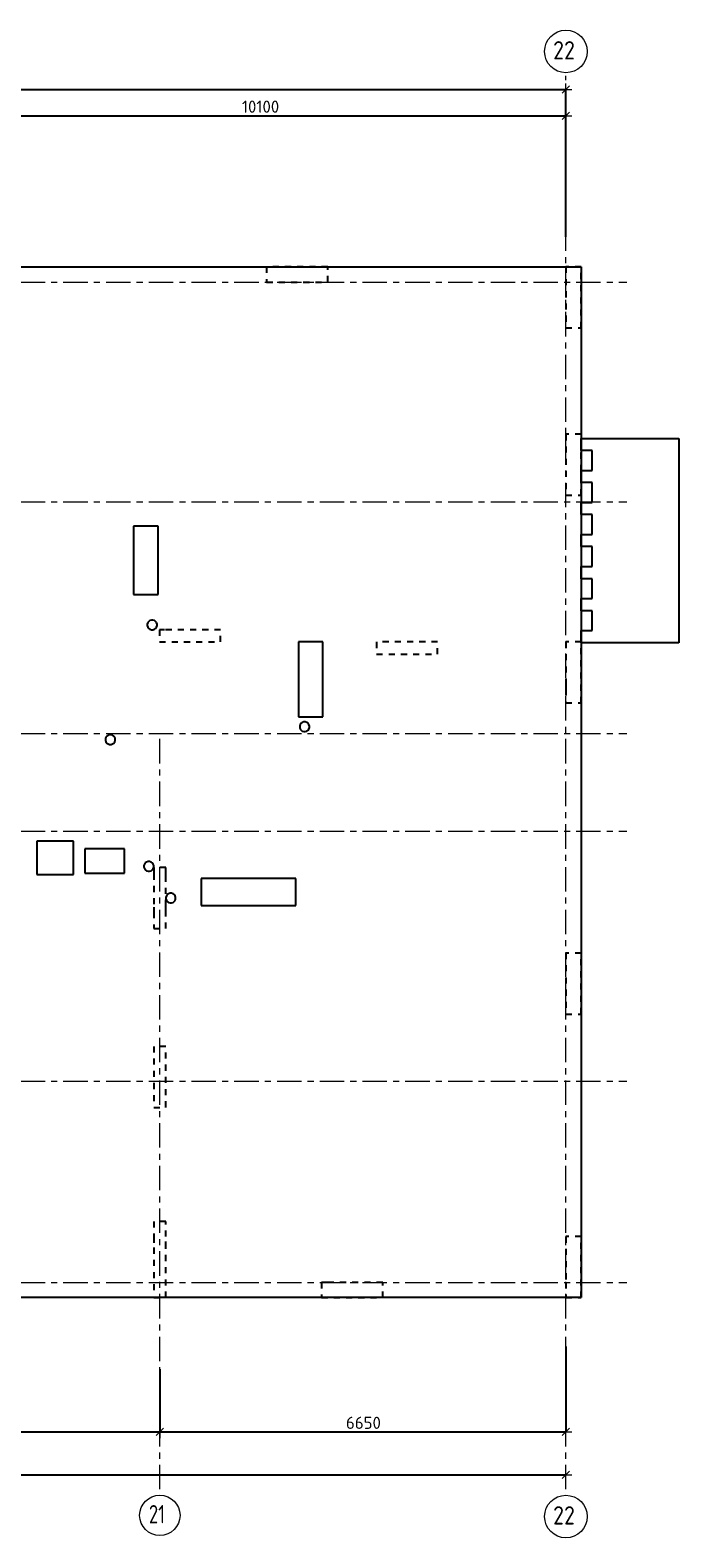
# Model space of a CAD drawing. Header units: metres. Extents: x -38 to 97, y -15 to 21.
# Tile 9 of 184: x 53 to 63, y -4 to 21. Entities that reach past the tile are written whole.
import ezdxf

# ---------------------------------------------------------------- set-up
doc = ezdxf.new("R2010")
doc.units = ezdxf.units.M
doc.header["$PDMODE"] = 65
for name, pattern in [('______11', [0.5, 0.4, -0.05, 0, -0.05]), ('______2', [0.0405, 0.03, -0.0105]), ('______5', [1.1, 0.8, -0.1, 0.1, -0.1])]:
    doc.linetypes.add(name, pattern=pattern)
for name, color, linetype, lineweight in [('XR$1$Осевая линия (1)', 7, '______5', 13), ('XR$1$Размерная линия (1)', 7, 'Continuous', 13), ('XR$5$Перекрытие (1)', 7, 'Continuous', 35)]:
    doc.layers.add(name, color=color, linetype=linetype, lineweight=lineweight)
doc.layers.add('XR$7$Стена_ бетон несущ.', color=7, linetype='Continuous', lineweight=70, true_color=0xb4b496)
doc.styles.add('ISOCPEUR', font='txt')
doc.dimstyles.new('DIMSTYLE_3', dxfattribs={"dimtxt": 0.2, "dimasz": 0.2, "dimexe": 0, "dimexo": 0, "dimgap": 0.1, "dimtad": 2, "dimdec": 0, "dimlfac": 1000, "dimrnd": 5, "dimzin": 12, "dimdsep": 46, "dimtxsty": 'ISOCPEUR', "dimblk1": 'ALL_ML_STRICH', "dimblk2": 'ALL_ML_STRICH', "dimsah": 1, "dimcen": 0, "dimclrd": 7, "dimclre": 256, "dimclrt": 7, "dimadec": 0, "dimazin": 0, "dimtfac": 1, "dimtdec": 0, "dimtix": 1, "dimtmove": 2, "dimatfit": 3, "dimfxl": 0, "dimtzin": 0, "dimlwd": 0, "dimlwe": -3, "dimarcsym": 0})

# ---------------------------------------------------------------- blocks, each defined once
blk = doc.blocks.new('ALL_ML_STRICH')
at = {"color": 0, "linetype": 'ByBlock', "lineweight": -2}
for p, q in [((-1, 0), (0.5, 0)), ((-0.3, -0.3), (0.3, 0.3)), ((0, -0.5), (0, 0.5))]:
    blk.add_line(p, q, dxfattribs=at)
blk = doc.blocks.new('*D10')
at = {"layer": 'DEFPOINTS', "color": 7, "linetype": 'Continuous', "lineweight": 13, "transparency": 33554687}
for p in [(0.5, 19.557), (0.5, 19.377), (61.6, 17.12)]:
    blk.add_point(p, dxfattribs=at)
at = {"layer": 'XR$1$Размерная линия (1)', "color": 9, "linetype": 'Continuous', "lineweight": -2, "true_color": 0xc7c7c7, "transparency": 33554687}
for p, q in [((0.5, 19.357), (0.5, 19.557)), ((61.6, 17.14), (61.6, 19.557))]:
    blk.add_line(p, q, dxfattribs=at)
at = {"layer": 'XR$1$Размерная линия (1)', "color": 7, "linetype": 'Continuous', "lineweight": -2, "transparency": 33554687}
blk.add_line((0.5, 19.557), (61.6, 19.557), dxfattribs=at)
at = {"layer": 'XR$1$Размерная линия (1)', "color": 7, "linetype": 'Continuous', "lineweight": 13, "transparency": 33554687, "xscale": 0.2, "yscale": 0.2, "zscale": 0.2, "rotation": 180}
blk.add_blockref('ALL_ML_STRICH', (0.5, 19.557), dxfattribs=at)
at = {"layer": 'XR$1$Размерная линия (1)', "color": 7, "linetype": 'Continuous', "lineweight": 13, "transparency": 33554687, "xscale": 0.2, "yscale": 0.2, "zscale": 0.2}
blk.add_blockref('ALL_ML_STRICH', (61.6, 19.557), dxfattribs=at)
at = {"layer": 'XR$1$Размерная линия (1)', "color": 7, "linetype": 'Continuous', "lineweight": 13, "transparency": 33554687, "insert": (31.1, 19.707), "char_height": 0.2, "width": 1, "attachment_point": 5, "style": 'ISOCPEUR'}
blk.add_mtext('\\A1;{61100}', dxfattribs=at)
blk = doc.blocks.new('*D11')
at = {"layer": 'DEFPOINTS', "color": 7, "linetype": 'Continuous', "lineweight": 13, "transparency": 33554687}
for p in [(0.5, -3.103), (0.5, -3.156), (61.6, -3.14)]:
    blk.add_point(p, dxfattribs=at)
at = {"layer": 'XR$1$Размерная линия (1)', "color": 9, "linetype": 'Continuous', "lineweight": -2, "true_color": 0xc7c7c7, "transparency": 33554687}
for p, q in [((0.5, -3.123), (0.5, -3.156)), ((61.6, -3.156), (61.6, -3.156))]:
    blk.add_line(p, q, dxfattribs=at)
at = {"layer": 'XR$1$Размерная линия (1)', "color": 7, "linetype": 'Continuous', "lineweight": -2, "transparency": 33554687}
blk.add_line((0.5, -3.156), (61.6, -3.156), dxfattribs=at)
at = {"layer": 'XR$1$Размерная линия (1)', "color": 7, "linetype": 'Continuous', "lineweight": 13, "transparency": 33554687, "xscale": 0.2, "yscale": 0.2, "zscale": 0.2, "rotation": 180}
blk.add_blockref('ALL_ML_STRICH', (0.5, -3.156), dxfattribs=at)
at = {"layer": 'XR$1$Размерная линия (1)', "color": 7, "linetype": 'Continuous', "lineweight": 13, "transparency": 33554687, "xscale": 0.2, "yscale": 0.2, "zscale": 0.2}
blk.add_blockref('ALL_ML_STRICH', (61.6, -3.156), dxfattribs=at)
at = {"layer": 'XR$1$Размерная линия (1)', "color": 7, "linetype": 'Continuous', "lineweight": 13, "transparency": 33554687, "insert": (31.1, -3.006), "char_height": 0.2, "width": 1, "attachment_point": 5, "style": 'ISOCPEUR'}
blk.add_mtext('\\A1;{61100}', dxfattribs=at)
blk = doc.blocks.new('*D23')
at = {"layer": 'DEFPOINTS', "color": 7, "linetype": 'Continuous', "lineweight": 13, "transparency": 33554687}
for p in [(54.95, -1.403), (48.15, -1.606), (48.15, -2.452)]:
    blk.add_point(p, dxfattribs=at)
at = {"layer": 'XR$1$Размерная линия (1)', "color": 9, "linetype": 'Continuous', "lineweight": -2, "true_color": 0xc7c7c7, "transparency": 33554687}
for p, q in [((54.95, -1.423), (54.95, -2.452)), ((48.15, -1.626), (48.15, -2.452))]:
    blk.add_line(p, q, dxfattribs=at)
at = {"layer": 'XR$1$Размерная линия (1)', "color": 7, "linetype": 'Continuous', "lineweight": -2, "transparency": 33554687}
blk.add_line((48.15, -2.452), (54.95, -2.452), dxfattribs=at)
at = {"layer": 'XR$1$Размерная линия (1)', "color": 7, "linetype": 'Continuous', "lineweight": 13, "transparency": 33554687, "xscale": 0.2, "yscale": 0.2, "zscale": 0.2, "rotation": 180}
blk.add_blockref('ALL_ML_STRICH', (48.15, -2.452), dxfattribs=at)
at = {"layer": 'XR$1$Размерная линия (1)', "color": 7, "linetype": 'Continuous', "lineweight": 13, "transparency": 33554687, "xscale": 0.2, "yscale": 0.2, "zscale": 0.2}
blk.add_blockref('ALL_ML_STRICH', (54.95, -2.452), dxfattribs=at)
at = {"layer": 'XR$1$Размерная линия (1)', "color": 7, "linetype": 'Continuous', "lineweight": 13, "transparency": 33554687, "insert": (51.56, -2.302), "char_height": 0.2, "width": 0.8, "attachment_point": 5, "style": 'ISOCPEUR'}
blk.add_mtext('\\A1;{6800}', dxfattribs=at)
blk = doc.blocks.new('*D24')
at = {"layer": 'DEFPOINTS', "color": 7, "linetype": 'Continuous', "lineweight": 13, "transparency": 33554687}
for p in [(61.6, -1.033), (54.95, -1.403), (54.95, -2.452)]:
    blk.add_point(p, dxfattribs=at)
at = {"layer": 'XR$1$Размерная линия (1)', "color": 9, "linetype": 'Continuous', "lineweight": -2, "true_color": 0xc7c7c7, "transparency": 33554687}
for p, q in [((61.6, -1.053), (61.6, -2.452)), ((54.95, -1.423), (54.95, -2.452))]:
    blk.add_line(p, q, dxfattribs=at)
at = {"layer": 'XR$1$Размерная линия (1)', "color": 7, "linetype": 'Continuous', "lineweight": -2, "transparency": 33554687}
blk.add_line((54.95, -2.452), (61.6, -2.452), dxfattribs=at)
at = {"layer": 'XR$1$Размерная линия (1)', "color": 7, "linetype": 'Continuous', "lineweight": 13, "transparency": 33554687, "xscale": 0.2, "yscale": 0.2, "zscale": 0.2, "rotation": 180}
blk.add_blockref('ALL_ML_STRICH', (54.95, -2.452), dxfattribs=at)
at = {"layer": 'XR$1$Размерная линия (1)', "color": 7, "linetype": 'Continuous', "lineweight": 13, "transparency": 33554687, "xscale": 0.2, "yscale": 0.2, "zscale": 0.2}
blk.add_blockref('ALL_ML_STRICH', (61.6, -2.452), dxfattribs=at)
at = {"layer": 'XR$1$Размерная линия (1)', "color": 7, "linetype": 'Continuous', "lineweight": 13, "transparency": 33554687, "insert": (58.285, -2.302), "char_height": 0.2, "width": 0.8, "attachment_point": 5, "style": 'ISOCPEUR'}
blk.add_mtext('\\A1;{6650}', dxfattribs=at)
blk = doc.blocks.new('*D37')
at = {"layer": 'DEFPOINTS', "color": 7, "linetype": 'Continuous', "lineweight": 13, "transparency": 33554687}
for p in [(51.5, 19.126), (51.5, 17.39), (61.6, 17.491)]:
    blk.add_point(p, dxfattribs=at)
at = {"layer": 'XR$1$Размерная линия (1)', "color": 9, "linetype": 'Continuous', "lineweight": -2, "true_color": 0xc7c7c7, "transparency": 33554687}
for p, q in [((51.5, 17.41), (51.5, 19.126)), ((61.6, 17.511), (61.6, 19.126))]:
    blk.add_line(p, q, dxfattribs=at)
at = {"layer": 'XR$1$Размерная линия (1)', "color": 7, "linetype": 'Continuous', "lineweight": -2, "transparency": 33554687}
blk.add_line((51.5, 19.126), (61.6, 19.126), dxfattribs=at)
at = {"layer": 'XR$1$Размерная линия (1)', "color": 7, "linetype": 'Continuous', "lineweight": 13, "transparency": 33554687, "xscale": 0.2, "yscale": 0.2, "zscale": 0.2, "rotation": 180}
blk.add_blockref('ALL_ML_STRICH', (51.5, 19.126), dxfattribs=at)
at = {"layer": 'XR$1$Размерная линия (1)', "color": 7, "linetype": 'Continuous', "lineweight": 13, "transparency": 33554687, "xscale": 0.2, "yscale": 0.2, "zscale": 0.2}
blk.add_blockref('ALL_ML_STRICH', (61.6, 19.126), dxfattribs=at)
at = {"layer": 'XR$1$Размерная линия (1)', "color": 7, "linetype": 'Continuous', "lineweight": 13, "transparency": 33554687, "insert": (56.6, 19.276), "char_height": 0.2, "width": 1, "attachment_point": 5, "style": 'ISOCPEUR'}
blk.add_mtext('\\A1;{10100}', dxfattribs=at)

msp = doc.modelspace()

# ---------------------------------------------------------------- linework, layer by layer
at = {"layer": 'XR$1$Осевая линия (1)', "color": 253, "linetype": '______11', "lineweight": 13, "true_color": 0xa0a0a0, "transparency": 33554687}
for p, q in [((61.6, -3.39), (61.6, 19.78)), ((-2.63, 16.4), (62.6, 16.4)), ((-2.63, 12.8), (62.6, 12.8)), ((-2.63, 9), (62.6, 9)), ((54.95, -3.39), (54.95, 8.98)), ((-2.63, 7.4), (62.6, 7.4)), ((-2.63, 3.3), (62.6, 3.3)), ((-2.63, 0), (62.6, 0))]:
    msp.add_line(p, q, dxfattribs=at)
at = {"layer": 'XR$1$Осевая линия (1)', "color": 7, "linetype": 'Continuous', "lineweight": 13, "transparency": 33554687}
for centre, radius in [((61.6018, 20.1812), 0.3493), ((54.9504, -3.8199), 0.3304), ((61.6018, -3.8388), 0.3493)]:
    msp.add_circle(centre, radius, dxfattribs=at)
at = {"layer": 'XR$5$Перекрытие (1)', "color": 7, "linetype": 'Continuous', "lineweight": 25, "transparency": 33554687}
for p, q in [((51.6, 16.6502), (61.85, 16.6502)), ((61.85, 16.6502), (61.85, -0.2498)), ((61.8502, 13.6374), (61.8502, 13.8374)), ((61.8502, 13.8374), (62.0302, 13.8374)), ((62.0302, 13.6374), (61.8502, 13.6374)), ((62.03, 13.3124), (62.03, 13.6374)), ((62.0302, 13.8374), (63.45, 13.8374)), ((63.45, 13.8374), (63.45, 10.4874)), ((61.8502, 13.1124), (61.8502, 13.3124)), ((61.8502, 13.3124), (62.0302, 13.3124)), ((62.0302, 13.1124), (61.8502, 13.1124)), ((62.03, 12.7874), (62.03, 13.1124)), ((61.8502, 12.5874), (61.8502, 12.7874)), ((61.8502, 12.7874), (62.0302, 12.7874)), ((54.5208, 12.4004), (54.5206, 11.2804)), ((54.9208, 12.4003), (54.5208, 12.4004)), ((54.9206, 11.2803), (54.9208, 12.4003)), ((62.0302, 12.5874), (61.8502, 12.5874)), ((62.03, 12.2624), (62.03, 12.5874)), ((61.8502, 12.0624), (61.8502, 12.2624)), ((61.8502, 12.2624), (62.0302, 12.2624)), ((62.0302, 12.0624), (61.8502, 12.0624)), ((62.03, 11.7374), (62.03, 12.0624)), ((61.8502, 11.5374), (61.8502, 11.7374)), ((61.8502, 11.7374), (62.0302, 11.7374)), ((62.0302, 11.5374), (61.8502, 11.5374)), ((62.03, 11.2124), (62.03, 11.5374)), ((54.5206, 11.2804), (54.9206, 11.2803)), ((61.8502, 11.0124), (61.8502, 11.2124)), ((61.8502, 11.2124), (62.0302, 11.2124)), ((62.0302, 11.0124), (61.8502, 11.0124)), ((62.03, 10.6874), (62.03, 11.0124)), ((54.7532, 10.8169), (54.7454, 10.7929)), ((54.7454, 10.7929), (54.7454, 10.7676)), ((54.7454, 10.7676), (54.7532, 10.7436)), ((54.768, 10.8373), (54.7532, 10.8169)), ((54.7532, 10.7436), (54.768, 10.7232)), ((54.7884, 10.8521), (54.768, 10.8373)), ((54.768, 10.7232), (54.7884, 10.7084)), ((54.8124, 10.8599), (54.7884, 10.8521)), ((54.7884, 10.7084), (54.8124, 10.7006)), ((54.8377, 10.8599), (54.8124, 10.8599)), ((54.8124, 10.7006), (54.8377, 10.7006)), ((54.8617, 10.8521), (54.8377, 10.8599)), ((54.8377, 10.7006), (54.8617, 10.7084)), ((54.8821, 10.8373), (54.8617, 10.8521)), ((54.8617, 10.7084), (54.8821, 10.7232)), ((54.8969, 10.8169), (54.8821, 10.8373)), ((54.8821, 10.7232), (54.8969, 10.7436)), ((54.9047, 10.7929), (54.8969, 10.8169)), ((54.8969, 10.7436), (54.9047, 10.7676)), ((54.9047, 10.7676), (54.9047, 10.7929)), ((61.8502, 10.4874), (61.8502, 10.6874)), ((61.8502, 10.6874), (62.0302, 10.6874)), ((57.2198, 10.5002), (57.22, 9.2702)), ((57.6198, 10.5002), (57.2198, 10.5002)), ((57.62, 9.2702), (57.6198, 10.5002)), ((62.0302, 10.4874), (61.8502, 10.4874)), ((63.45, 10.4874), (62.0302, 10.4874)), ((57.22, 9.2702), (57.62, 9.2702)), ((57.2635, 9.1663), (57.2486, 9.1459)), ((57.2839, 9.1811), (57.2635, 9.1663)), ((57.3079, 9.1889), (57.2839, 9.1811)), ((57.3331, 9.1889), (57.3079, 9.1889)), ((57.3571, 9.1811), (57.3331, 9.1889)), ((57.3775, 9.1663), (57.3571, 9.1811)), ((57.3924, 9.1459), (57.3775, 9.1663)), ((54.0681, 8.9369), (54.0603, 8.9129)), ((54.0603, 8.9129), (54.0603, 8.8876)), ((54.083, 8.9573), (54.0681, 8.9369)), ((54.1034, 8.9721), (54.083, 8.9573)), ((54.1274, 8.9799), (54.1034, 8.9721)), ((54.1526, 8.9799), (54.1274, 8.9799)), ((54.1766, 8.9721), (54.1526, 8.9799)), ((54.197, 8.9573), (54.1766, 8.9721)), ((54.2119, 8.9369), (54.197, 8.9573)), ((54.2197, 8.9129), (54.2119, 8.9369)), ((54.2197, 8.8876), (54.2197, 8.9129)), ((57.2486, 9.1459), (57.2408, 9.1219)), ((57.2408, 9.1219), (57.2408, 9.0966)), ((57.2408, 9.0966), (57.2486, 9.0726)), ((57.2486, 9.0726), (57.2635, 9.0522)), ((57.2635, 9.0522), (57.2839, 9.0374)), ((57.2839, 9.0374), (57.3079, 9.0296)), ((57.3079, 9.0296), (57.3331, 9.0296)), ((57.3331, 9.0296), (57.3571, 9.0374)), ((57.3571, 9.0374), (57.3775, 9.0522)), ((57.3775, 9.0522), (57.3924, 9.0726)), ((57.4002, 9.1219), (57.3924, 9.1459)), ((57.3924, 9.0726), (57.4002, 9.0966)), ((57.4002, 9.0966), (57.4002, 9.1219)), ((54.0603, 8.8876), (54.0681, 8.8636)), ((54.0681, 8.8636), (54.083, 8.8432)), ((54.083, 8.8432), (54.1034, 8.8284)), ((54.1034, 8.8284), (54.1274, 8.8206)), ((54.1274, 8.8206), (54.1526, 8.8206)), ((54.1526, 8.8206), (54.1766, 8.8284)), ((54.1766, 8.8284), (54.197, 8.8432)), ((54.197, 8.8432), (54.2119, 8.8636)), ((54.2119, 8.8636), (54.2197, 8.8876)), ((53.5345, 7.2352), (52.9345, 7.2351)), ((52.9345, 7.2351), (52.9346, 6.6851)), ((53.5346, 6.6852), (53.5345, 7.2352)), ((54.37, 7.1072), (53.72, 7.1071)), ((53.72, 7.1071), (53.7201, 6.7071)), ((54.3701, 6.7072), (54.37, 7.1072)), ((52.9346, 6.6851), (53.5346, 6.6852)), ((53.7201, 6.7071), (54.3701, 6.7072)), ((54.6981, 6.8569), (54.6903, 6.8329)), ((54.6903, 6.8329), (54.6903, 6.8076)), ((54.6903, 6.8076), (54.6981, 6.7836)), ((54.713, 6.8773), (54.6981, 6.8569)), ((54.6981, 6.7836), (54.713, 6.7632)), ((54.7334, 6.8921), (54.713, 6.8773)), ((54.713, 6.7632), (54.7334, 6.7484)), ((54.7574, 6.8999), (54.7334, 6.8921)), ((54.7334, 6.7484), (54.7574, 6.7406)), ((54.7826, 6.8999), (54.7574, 6.8999)), ((54.7574, 6.7406), (54.7826, 6.7406)), ((54.8066, 6.8921), (54.7826, 6.8999)), ((54.7826, 6.7406), (54.8066, 6.7484)), ((54.827, 6.8773), (54.8066, 6.8921)), ((54.8066, 6.7484), (54.827, 6.7632)), ((54.8419, 6.8569), (54.827, 6.8773)), ((54.827, 6.7632), (54.8419, 6.7836)), ((54.8497, 6.8329), (54.8419, 6.8569)), ((54.8419, 6.7836), (54.8497, 6.8076)), ((54.8497, 6.8076), (54.8497, 6.8329)), ((57.1796, 6.6203), (55.6296, 6.62)), ((55.6296, 6.62), (55.6297, 6.18)), ((57.1797, 6.1803), (57.1796, 6.6203)), ((55.0581, 6.3369), (55.0503, 6.3129)), ((55.0503, 6.3129), (55.0503, 6.2877)), ((55.0503, 6.2877), (55.0581, 6.2637)), ((55.073, 6.3573), (55.0581, 6.3369)), ((55.0581, 6.2637), (55.073, 6.2432)), ((55.0934, 6.3721), (55.073, 6.3573)), ((55.073, 6.2432), (55.0934, 6.2284)), ((55.1174, 6.3799), (55.0934, 6.3721)), ((55.0934, 6.2284), (55.1174, 6.2206)), ((55.1426, 6.3799), (55.1174, 6.3799)), ((55.1174, 6.2206), (55.1426, 6.2206)), ((55.1666, 6.3721), (55.1426, 6.3799)), ((55.1426, 6.2206), (55.1666, 6.2284)), ((55.187, 6.3573), (55.1666, 6.3721)), ((55.1666, 6.2284), (55.187, 6.2432)), ((55.2019, 6.3369), (55.187, 6.3573)), ((55.187, 6.2432), (55.2019, 6.2637)), ((55.2097, 6.3129), (55.2019, 6.3369)), ((55.2019, 6.2637), (55.2097, 6.2877)), ((55.2097, 6.2877), (55.2097, 6.3129)), ((55.6297, 6.18), (57.1797, 6.1803)), ((61.85, -0.2498), (32.725, -0.2498))]:
    msp.add_line(p, q, dxfattribs=at)
at = {"layer": 'XR$7$Стена_ бетон несущ.', "color": 253, "linetype": '______2', "lineweight": -3, "true_color": 0xa0a0a0, "transparency": 33554687}
for p, q in [((61.6, 13.9049), (61.6, 12.9049)), ((61.85, 13.9049), (61.6, 13.9049)), ((61.85, 12.9049), (61.85, 13.9049)), ((61.6, 12.9049), (61.85, 12.9049)), ((55.025, 10.7), (54.945, 10.7)), ((54.945, 10.7), (54.945, 10.5)), ((55.945, 10.7), (55.025, 10.7)), ((55.945, 10.5), (55.945, 10.7)), ((54.945, 10.5), (55.945, 10.5)), ((59.4996, 10.5), (58.4996, 10.5)), ((58.4996, 10.5), (58.4996, 10.3)), ((59.4996, 10.3), (59.4996, 10.5)), ((61.6, 10.5), (61.6, 10.3)), ((61.85, 10.5), (61.6, 10.5)), ((61.85, 9.5), (61.85, 10.5)), ((58.4996, 10.3), (59.4996, 10.3)), ((61.6, 10.3), (61.6, 9.8)), ((61.6, 9.8), (61.6, 9.72)), ((61.6, 9.72), (61.6, 9.5)), ((61.6, 9.5), (61.85, 9.5)), ((55.05, 6.8), (54.85, 6.8)), ((54.85, 6.8), (54.85, 6.7)), ((54.85, 6.7), (54.85, 6.5)), ((55.05, 6.6999), (55.05, 6.8)), ((55.05, 6.6199), (55.05, 6.6999)), ((54.85, 6.5), (54.85, 6.15)), ((55.05, 6.1699), (55.05, 6.6199)), ((54.85, 6.15), (54.85, 6.07)), ((54.85, 6.07), (54.85, 5.8)), ((55.05, 6.0899), (55.05, 6.1699)), ((55.05, 5.8), (55.05, 6.0899)), ((54.85, 5.8), (55.05, 5.8)), ((61.6, 5.4), (61.6, 4.4)), ((61.85, 5.4), (61.6, 5.4)), ((61.85, 4.4), (61.85, 5.4)), ((61.6, 4.4), (61.85, 4.4)), ((55.05, 3.87), (54.85, 3.87)), ((54.85, 3.87), (54.85, 2.87)), ((55.05, 2.87), (55.05, 3.87)), ((54.85, 2.87), (55.05, 2.87)), ((55.05, 1), (54.85, 1)), ((54.85, 1), (54.85, 0.75)), ((55.05, 0.75), (55.05, 1)), ((54.85, 0.75), (54.85, 0.57)), ((55.05, 0.57), (55.05, 0.75)), ((61.6, 0.75), (61.6, 0)), ((61.85, 0.75), (61.6, 0.75)), ((61.85, -0.25), (61.85, 0.75)), ((54.85, 0.57), (54.85, -0.25)), ((55.05, -0.25), (55.05, 0.57)), ((57.7002, 0), (57.6, 0)), ((57.6, 0), (57.6, -0.25)), ((58.6002, 0), (57.7002, 0)), ((58.6002, -0.25), (58.6002, 0)), ((61.6, 0), (61.6, -0.25)), ((54.85, -0.25), (55.05, -0.25)), ((57.6, -0.25), (58.6002, -0.25)), ((61.6, -0.25), (61.85, -0.25))]:
    msp.add_line(p, q, dxfattribs=at)
for points in [[(57.7, 16.65), (56.7, 16.65), (56.7, 16.4), (57.7, 16.4), (57.7, 16.65)], [(61.85, 16.65), (61.6, 16.65), (61.6, 15.65), (61.85, 15.65), (61.85, 16.65)]]:
    msp.add_lwpolyline(points, close=True, dxfattribs=at)

# ---------------------------------------------------------------- texts
at = {"layer": 'XR$1$Осевая линия (1)', "color": 7, "linetype": 'Continuous', "lineweight": 13, "transparency": 33554687, "char_height": 0.3, "attachment_point": 7, "style": 'ISOCPEUR'}
for s, insert, width in [('\\W0.87;22', (61.3918, 20.0507), 0.550812), ('\\W0.75;21', (54.7704, -3.9504), 0.472281), ('\\W0.87;22', (61.3918, -3.9693), 0.550812)]:
    msp.add_mtext(s, dxfattribs=dict(at, insert=insert, width=width))

# ---------------------------------------------------------------- dimensions: what is measured, and where the dimension line sits
at = {"layer": 'XR$1$Размерная линия (1)', "color": 7, "linetype": 'Continuous', "lineweight": 13, "transparency": 33554687}
for base, p1, p2, picture, middle in [((61.6, 19.5574), (0.5, 19.3568), (61.6, 17.1397), '*D10', (31.1, 19.7074)), ((61.6, 19.1261), (51.5, 17.4096), (61.6, 17.5112), '*D37', (56.6, 19.2761)), ((61.6, -2.452), (54.95, -1.4227), (61.6, -1.053), '*D24', (58.285, -2.302)), ((54.95, -2.452), (48.15, -1.6259), (54.95, -1.4227), '*D23', (51.56, -2.302)), ((61.6, -3.1563), (0.5, -3.1233), (61.6, -3.1563), '*D11', (31.1, -3.0063))]:
    dim = msp.add_linear_dim(base=base, p1=p1, p2=p2, dimstyle='DIMSTYLE_3', override={"dimpost": '<>', "dimclrd": 7, "dimclre": 9, "dimclrt": 7, "dimlwd": 0, "dimlwe": 65533}, dxfattribs=at)
    dim.commit()
    dim.dimension.update_dxf_attribs({"geometry": picture, "text_midpoint": middle, "dimtype": 160})

doc.saveas('drawing.dxf')
